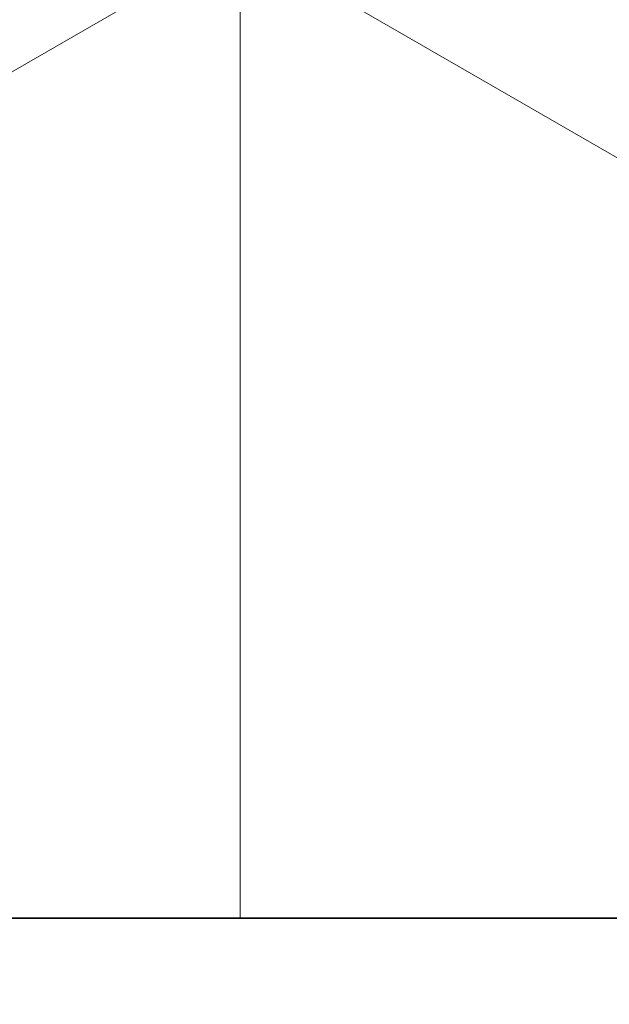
# Model space of a CAD drawing. Header units: millimetres. Extents: x 58700 to 76644, y 972 to 11123.
# Tile 181 of 256: x 62165.311 to 62166.096, y 7274.686 to 7275.999. Entities that reach past the tile are written whole.
import ezdxf

# ---------------------------------------------------------------- set-up
doc = ezdxf.new("R2010")
doc.units = ezdxf.units.MM

msp = doc.modelspace()

# ---------------------------------------------------------------- hatches: boundary and pattern name
at = {"lineweight": 13}
h = msp.add_hatch(dxfattribs=at)
h.set_pattern_fill('ANSI33', color=256, scale=50, style=0)
h.set_pattern_definition([(45, (-737.5, -83.74), (-224.5064, 224.5064), []), (45, (-513, -83.74), (-224.5064, 224.5064), [158.75, -79.375])])
h.paths.add_polyline_path([(62007.08351, 7097.51177), (62407.08355, 7097.51177), (62407.08352, 7255.04828), (62402.08077, 7255.04828), (62402.08077, 7274.80127), (62007.08351, 7274.80127)])
h.paths.add_polyline_path([(62385.84452, 7570.31053), (62385.84452, 7492.87828), (62037.07204, 7492.87828), (62037.07204, 7570.31053)], flags=16)
h.paths.add_polyline_path([(62665.49564, 7274.80127), (62665.49564, 7633.59965), (62453.28351, 7630.76385), (62453.28351, 7460.91533), (62503.28351, 7460.91533), (62503.28351, 7450.91533), (62453.28351, 7450.91533), (62453.28351, 7274.80127)])
h.paths.add_polyline_path([(62410.88351, 7450.91533), (62360.88351, 7450.91533), (62360.88351, 7460.91533), (62410.88351, 7460.91533), (62410.88351, 7630.19726), (62031.00596, 7625.12095), (62007.08351, 7601.1985), (62007.08351, 7290.80127), (62124.58214, 7290.80127), (62124.58214, 7292.80127), (62284.58214, 7292.80127), (62284.58214, 7290.80127), (62410.88351, 7290.80127)])
h.paths.add_polyline_path([(62083.36987, 7308.26795), (62083.36987, 7416.70533), (62304.40323, 7416.70533), (62304.40323, 7308.26795)])
at = {"lineweight": 9}
h = msp.add_hatch(dxfattribs=at)
h.set_pattern_fill('NET3', color=256, scale=0.5, angle=90)
h.set_pattern_definition([(90, (-737.497, -83.7406), (-1.5875, 1e-16), []), (150, (-737.497, -83.7406), (-0.79375, -1.37481533), []), (210, (-737.497, -83.7406), (0.79375, -1.37481533), [])])
h.paths.add_polyline_path([(62244.58214, 7290.80127), (62164.58214, 7290.80127), (62164.58214, 7274.80127), (62244.58214, 7274.80127)])

# ---------------------------------------------------------------- linework, layer by layer
msp.add_line((62396.06918, 7274.80127), (62007.08351, 7274.80127))
msp.add_lwpolyline([(62164.58214, 7274.80127), (62244.58214, 7274.80127), (62244.58214, 7290.80127), (62164.58214, 7290.80127)], close=True)

doc.saveas('drawing.dxf')
